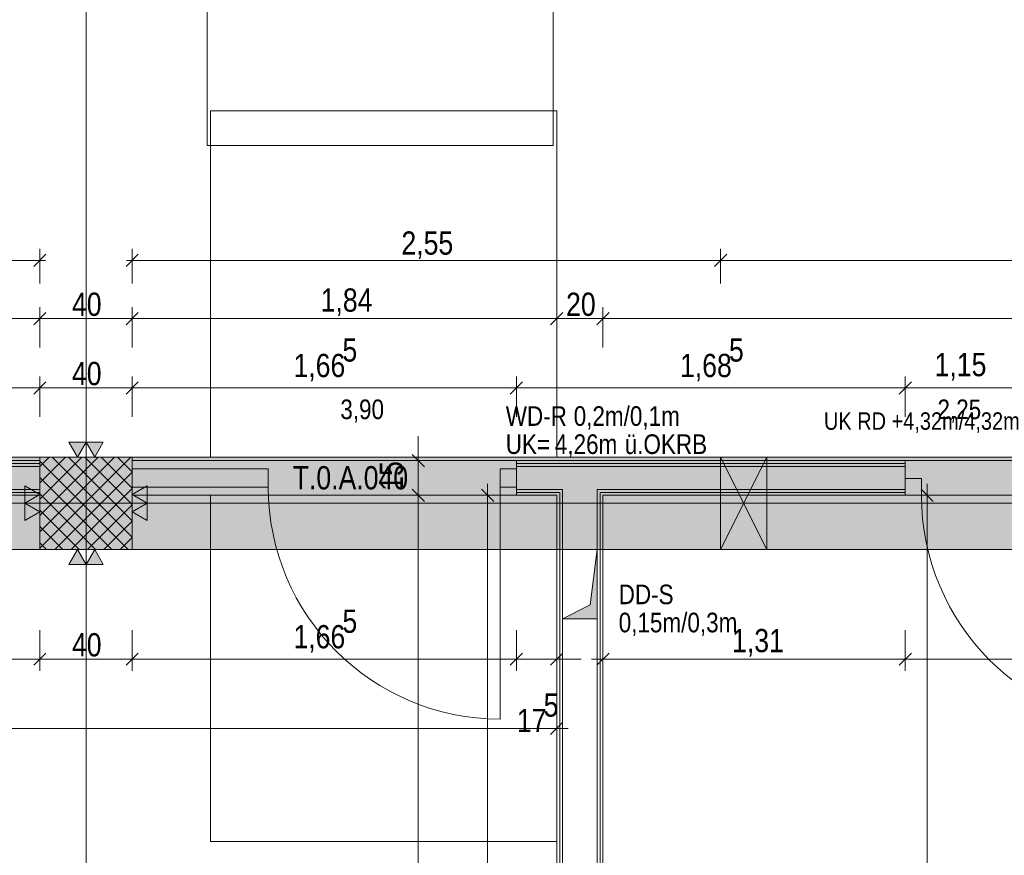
# Model space of a CAD drawing. Extents: x -620 to 300, y 62 to 1162.
# Tile 84 of 93: x -297 to -212, y 744 to 817. Entities that reach past the tile are written whole.
import ezdxf
from ezdxf.lldxf.tags import DXFTag

# ---------------------------------------------------------------- set-up
doc = ezdxf.new("R2010")
doc.units = 0
doc.layers.get('0').update_dxf_attribs({"lineweight": 13})
for name, color, linetype, lineweight, true_color in [('--Bem innen', 9, 'Continuous', 13, 0x808080), ('00 -Bauelemente -Dämmung innen', 7, 'Continuous', 9, 0xff7fe6), ('00 -Bauelemente -Gipskarton', 7, 'Continuous', 9, 0xff7fe6), ('00_Beschriftung UZ', 3, 'Continuous', 35, 0x00ff00), ('30 -33 Aussenwände- 3 Aussenstützen', 7, 'Continuous', 50, 0x0000dd), ('30 -34 Innenwände- 11 Durchbruch', 4, 'Continuous', 9, 0x00ffff), ('30 -34 Innenwände- 2 nichttragend', 7, 'Continuous', 18, 0xff7fe6), ('30 -34 Innenwände- 4 Türen_Fenster', 7, 'Continuous', 15, 0x9955ff), ('30 -35 Decken- 1 Konstruktion-Träger- Stahlbeton', 7, 'Continuous', 13, 0x33aa00), ('30 -35 Decken- 11 Durchbruch', 5, 'Continuous', 15, 0x0000ff), ('70 -72 Beschriftung- 2 Beschriftung Bauteile', 7, 'Continuous', 9, 0x9999ff), ('70 -72 Beschriftung- 8 barrierefrei', 7, 'fein_strichliert-A06G94JU8I', 9, 0x888888), ('70 -76 Bemaßung- 2 Allgemein', 9, 'Continuous', 5, 0x808080), ('iwb_Schraffur_Unterzug', 7, 'Continuous', 5, 0xffffcc)]:
    doc.layers.add(name, color=color, linetype=linetype, lineweight=lineweight, true_color=true_color)
doc.layers.add('70 -71 Achsen- 1 Gebäudeachsen', color=7, linetype='STRICHPUNKT2-A06G94JT8I', lineweight=18)
doc.layers.add('Keine', color=7, linetype='Continuous', lineweight=9)
doc.styles.get("Standard").update_dxf_attribs({"font": 'ARIALN.TTF'})
tags = doc.linetypes.add('fein_strichliert-A06G94JU8I', pattern=[4, 1, -2, 1]).pattern_tags.tags
tags[8:9] = [DXFTag(74, 4), DXFTag(75, 0), DXFTag(340, '0'), DXFTag(46, 0.0), DXFTag(50, 0.0), DXFTag(44, 0.0), DXFTag(45, 0.0)]
tags[6:7] = [DXFTag(74, 4), DXFTag(75, 0), DXFTag(340, '0'), DXFTag(46, 0.0), DXFTag(50, 0.0), DXFTag(44, 0.0), DXFTag(45, 0.0)]
tags[4:5] = [DXFTag(74, 4), DXFTag(75, 0), DXFTag(340, '0'), DXFTag(46, 0.0), DXFTag(50, 0.0), DXFTag(44, 0.0), DXFTag(45, 0.0)]
tags = doc.linetypes.add('STRICHPUNKT2-A06G94JT8I', pattern=[12.7, 6.35, -3.175, 0, -3.175]).pattern_tags.tags
tags[10:11] = [DXFTag(74, 4), DXFTag(75, 0), DXFTag(340, '0'), DXFTag(46, 0.0), DXFTag(50, 0.0), DXFTag(44, 0.0), DXFTag(45, 0.0)]
tags[8:9] = [DXFTag(74, 4), DXFTag(75, 0), DXFTag(340, '0'), DXFTag(46, 0.0), DXFTag(50, 0.0), DXFTag(44, 0.0), DXFTag(45, 0.0)]
tags[6:7] = [DXFTag(74, 4), DXFTag(75, 0), DXFTag(340, '0'), DXFTag(46, 0.0), DXFTag(50, 0.0), DXFTag(44, 0.0), DXFTag(45, 0.0)]
tags[4:5] = [DXFTag(74, 4), DXFTag(75, 0), DXFTag(340, '0'), DXFTag(46, 0.0), DXFTag(50, 0.0), DXFTag(44, 0.0), DXFTag(45, 0.0)]

# ---------------------------------------------------------------- blocks, each defined once
blk = doc.blocks.new('Referenz-A06G94JV8I')
at = {"layer": '00 -Bauelemente -Dämmung innen', "color": 0, "linetype": 'Continuous', "lineweight": -2, "ltscale": 0.13}
for p, q in [((-295.177, 777.814), (-438.677, 777.814)), ((-220.177, 777.814), (-253.877, 777.814)), ((-295.177, 775.814), (-439.177, 775.814)), ((-249.877, 775.814), (-253.877, 775.814)), ((-249.877, 655.814), (-249.877, 775.814)), ((-246.877, 658.814), (-246.877, 775.814)), ((-220.177, 775.814), (-246.877, 775.814))]:
    blk.add_line(p, q, dxfattribs=at)
at = {"layer": '00 -Bauelemente -Gipskarton', "color": 0, "linetype": 'Continuous', "lineweight": -2, "ltscale": 0.13}
for p, q in [((-295.177, 778.314), (-438.677, 778.314)), ((-220.177, 778.314), (-253.877, 778.314)), ((-295.177, 778.064), (-438.677, 778.064)), ((-295.177, 777.814), (-438.677, 777.814)), ((-220.177, 778.064), (-253.877, 778.064)), ((-220.177, 777.814), (-253.877, 777.814)), ((-295.177, 775.814), (-439.177, 775.814)), ((-249.877, 775.814), (-253.877, 775.814)), ((-249.877, 655.814), (-249.877, 775.814)), ((-246.877, 658.814), (-246.877, 775.814)), ((-220.177, 775.814), (-246.877, 775.814)), ((-295.177, 775.564), (-438.927, 775.564)), ((-295.177, 775.314), (-438.677, 775.314)), ((-250.127, 775.564), (-253.877, 775.564)), ((-250.377, 775.314), (-253.877, 775.314)), ((-250.377, 655.314), (-250.377, 775.314)), ((-250.127, 655.564), (-250.127, 775.564)), ((-246.627, 659.064), (-246.627, 775.564)), ((-220.177, 775.564), (-246.627, 775.564)), ((-220.177, 775.314), (-246.377, 775.314)), ((-246.377, 659.314), (-246.377, 775.314))]:
    blk.add_line(p, q, dxfattribs=at)
at = {"layer": '30 -33 Aussenwände- 3 Aussenstützen', "color": 0, "lineweight": -2}
for p, q in [((-295.177, 777.807), (-294.371, 778.614)), ((-295.177, 776.393), (-292.956, 778.614)), ((-295.177, 774.978), (-291.542, 778.614)), ((-295.177, 773.564), (-290.128, 778.614)), ((-295.177, 772.15), (-288.714, 778.614)), ((-295.177, 770.736), (-287.3, 778.614)), ((-295.177, 778.268), (-287.523, 770.614)), ((-294.108, 778.614), (-287.177, 771.683)), ((-292.694, 778.614), (-287.177, 773.097)), ((-291.28, 778.614), (-287.177, 774.511)), ((-289.866, 778.614), (-287.177, 775.925)), ((-288.451, 778.614), (-287.177, 777.34)), ((-295.177, 776.854), (-288.937, 770.614)), ((-293.885, 770.614), (-287.177, 777.322)), ((-292.471, 770.614), (-287.177, 775.907)), ((-295.177, 775.44), (-290.351, 770.614)), ((-291.177, 775.614), (-291.177, 773.614)), ((-295.177, 774.026), (-291.765, 770.614)), ((-292.177, 774.614), (-290.177, 774.614)), ((-291.057, 770.614), (-287.177, 774.493)), ((-295.177, 772.612), (-293.179, 770.614)), ((-289.643, 770.614), (-287.177, 773.079)), ((-288.228, 770.614), (-287.177, 771.665)), ((-295.177, 771.197), (-294.594, 770.614))]:
    blk.add_line(p, q, dxfattribs=at)
at = {"layer": '30 -33 Aussenwände- 3 Aussenstützen', "color": 0, "linetype": 'Continuous', "lineweight": -2, "ltscale": 0.13}
for p, q in [((-287.177, 778.614), (-295.177, 778.614)), ((-295.177, 778.614), (-295.177, 770.614)), ((-287.177, 770.614), (-287.177, 778.614)), ((-295.177, 770.614), (-287.177, 770.614))]:
    blk.add_line(p, q, dxfattribs=at)
at = {"layer": '30 -34 Innenwände- 11 Durchbruch', "color": 0, "linetype": 'Continuous', "lineweight": -2, "ltscale": 0.13}
for p, q in [((-236.177, 778.618), (-232.177, 778.618)), ((-232.177, 778.618), (-236.177, 770.618)), ((-232.177, 770.618), (-236.177, 778.618)), ((-236.177, 770.618), (-236.177, 778.618)), ((-236.177, 778.618), (-232.177, 770.618)), ((-232.177, 778.618), (-236.177, 770.618)), ((-232.177, 770.618), (-232.177, 778.618)), ((-236.177, 770.618), (-232.177, 770.618))]:
    blk.add_line(p, q, dxfattribs=at)
at = {"layer": '30 -34 Innenwände- 11 Durchbruch', "color": 0, "lineweight": -2}
for points in [[(-236.177, 770.618), (-236.177, 778.618), (-234.177, 774.618)], [(-232.177, 770.618), (-234.177, 774.618), (-232.177, 778.618)]]:
    blk.add_solid(points, dxfattribs=at)
at = {"layer": '30 -34 Innenwände- 2 nichttragend', "color": 0, "linetype": 'Continuous', "lineweight": -2, "ltscale": 0.13}
for p, q in [((-295.177, 778.314), (-438.677, 778.314)), ((-287.177, 778.314), (-287.177, 775.564)), ((-287.177, 778.314), (-287.177, 778.064)), ((-253.877, 778.314), (-253.877, 775.564)), ((-253.877, 778.314), (-253.877, 778.064)), ((-220.177, 778.314), (-253.877, 778.314)), ((-220.177, 778.314), (-220.177, 775.564)), ((-220.177, 778.314), (-220.177, 778.064)), ((-287.177, 778.064), (-287.177, 777.814)), ((-287.177, 777.814), (-287.177, 775.814)), ((-253.877, 778.064), (-253.877, 777.814)), ((-253.877, 777.814), (-253.877, 775.814)), ((-220.177, 778.064), (-220.177, 777.814)), ((-220.177, 777.814), (-220.177, 775.814)), ((-287.177, 775.814), (-287.177, 775.564)), ((-253.877, 775.814), (-253.877, 775.564)), ((-220.177, 775.814), (-220.177, 775.564)), ((-295.177, 775.314), (-438.677, 775.314)), ((-287.177, 775.564), (-287.177, 775.314)), ((-287.177, 775.564), (-287.177, 775.314)), ((-253.877, 775.564), (-253.877, 775.314)), ((-253.877, 775.564), (-253.877, 775.314)), ((-250.377, 775.314), (-253.877, 775.314)), ((-250.377, 655.314), (-250.377, 775.314)), ((-220.177, 775.314), (-246.377, 775.314)), ((-246.377, 659.314), (-246.377, 775.314)), ((-220.177, 775.564), (-220.177, 775.314)), ((-220.177, 775.564), (-220.177, 775.314))]:
    blk.add_line(p, q, dxfattribs=at)
at = {"layer": '30 -34 Innenwände- 4 Türen_Fenster', "color": 0, "linetype": 'fein_strichliert-A06G94JU8I', "lineweight": -2, "ltscale": 0.13}
for p, q in [((-253.877, 778.314), (-287.177, 778.314)), ((-197.177, 778.314), (-220.177, 778.314)), ((-255.277, 776.014), (-255.277, 755.914)), ((-253.877, 775.314), (-287.177, 775.314)), ((-197.177, 775.314), (-220.177, 775.314))]:
    blk.add_line(p, q, dxfattribs=at)
at = {"layer": '30 -34 Innenwände- 4 Türen_Fenster', "color": 0, "linetype": 'Continuous', "lineweight": -2, "ltscale": 0.13}
for p, q in [((-287.177, 776.014), (-287.177, 777.614)), ((-287.177, 777.614), (-275.377, 777.614)), ((-275.377, 777.614), (-275.377, 776.014)), ((-255.277, 776.014), (-255.277, 777.614)), ((-255.277, 777.614), (-253.877, 777.614)), ((-253.877, 777.614), (-253.877, 776.014)), ((-220.177, 775.314), (-220.177, 776.774)), ((-220.177, 776.774), (-218.777, 776.774)), ((-218.777, 776.774), (-218.777, 775.314)), ((-275.377, 776.014), (-287.177, 776.014)), ((-253.877, 776.014), (-255.277, 776.014)), ((-218.777, 775.314), (-220.177, 775.314))]:
    blk.add_line(p, q, dxfattribs=at)
at = {"layer": '30 -34 Innenwände- 4 Türen_Fenster', "color": 0, "linetype": 'fein_strichliert-A06G94JU8I', "lineweight": -2, "ltscale": 0.13}
for centre, major_axis in [((-255.277, 776.014), (-20.1, 0)), ((-198.577, 775.314), (-20.2, 0))]:
    blk.add_ellipse(centre, major_axis=major_axis, ratio=1, start_param=0, end_param=1.570796, dxfattribs=at)
at = {"layer": '30 -35 Decken- 1 Konstruktion-Träger- Stahlbeton', "color": 0, "linetype": 'fein_strichliert-A06G94JU8I', "lineweight": -2, "ltscale": 0.13}
for p, q in [((75.163, 778.614), (-539.606, 778.614)), ((75.163, 770.614), (-539.606, 770.614))]:
    blk.add_line(p, q, dxfattribs=at)
at = {"layer": '30 -35 Decken- 11 Durchbruch', "color": 0, "linetype": 'Continuous', "lineweight": -2, "ltscale": 0.13}
for p, q in [((-249.877, 764.614), (-249.877, 770.614)), ((-249.877, 770.614), (-246.877, 770.614)), ((-246.877, 770.614), (-247.477, 765.814)), ((-246.877, 764.614), (-246.877, 770.614)), ((-247.477, 765.814), (-249.877, 764.614)), ((-249.877, 764.614), (-246.877, 764.614))]:
    blk.add_line(p, q, dxfattribs=at)
at = {"layer": '30 -35 Decken- 11 Durchbruch', "color": 0, "lineweight": -2}
for points in [[(-246.877, 764.614), (-247.477, 765.814), (-246.877, 770.614)], [(-247.477, 764.614), (-249.877, 764.614), (-247.477, 765.814)], [(-247.477, 764.614), (-247.477, 765.814), (-246.877, 764.614)]]:
    blk.add_solid(points, dxfattribs=at)
at = {"layer": '70 -71 Achsen- 1 Gebäudeachsen', "color": 0, "linetype": 'STRICHPUNKT2-A06G94JT8I', "lineweight": -2, "ltscale": 0.13}
for p, q in [((-291.177, 1084.554), (-291.177, 85.114)), ((-539.606, 774.614), (75.163, 774.614))]:
    blk.add_line(p, q, dxfattribs=at)
at = {"layer": '70 -72 Beschriftung- 2 Beschriftung Bauteile', "color": 0, "lineweight": -2}
for p, q in [((-291.927, 778.614), (-292.677, 779.913)), ((-292.677, 779.913), (-291.177, 779.913)), ((-291.177, 779.913), (-291.927, 778.614)), ((-290.427, 778.614), (-291.177, 779.913)), ((-291.177, 779.913), (-289.677, 779.913)), ((-289.677, 779.913), (-290.427, 778.614)), ((-296.476, 776.114), (-295.177, 775.364)), ((-296.476, 774.614), (-296.476, 776.114)), ((-287.177, 775.364), (-285.878, 776.114)), ((-285.878, 776.114), (-285.878, 774.614)), ((-295.177, 775.364), (-296.476, 774.614)), ((-285.878, 774.614), (-287.177, 775.364)), ((-296.476, 774.614), (-295.177, 773.864)), ((-296.476, 773.114), (-296.476, 774.614)), ((-287.177, 773.864), (-285.878, 774.614)), ((-285.878, 774.614), (-285.878, 773.114)), ((-295.177, 773.864), (-296.476, 773.114)), ((-285.878, 773.114), (-287.177, 773.864)), ((-292.677, 769.315), (-291.927, 770.614)), ((-291.927, 770.614), (-291.177, 769.315)), ((-291.177, 769.315), (-290.427, 770.614)), ((-290.427, 770.614), (-289.677, 769.315)), ((-291.177, 769.315), (-292.677, 769.315)), ((-289.677, 769.315), (-291.177, 769.315))]:
    blk.add_line(p, q, dxfattribs=at)
for points in [[(-291.927, 778.614), (-292.677, 779.913), (-291.927, 779.913)], [(-291.927, 778.614), (-291.927, 779.913), (-291.177, 779.913)], [(-290.427, 778.614), (-291.177, 779.913), (-290.427, 779.913)], [(-290.427, 778.614), (-290.427, 779.913), (-289.677, 779.913)], [(-296.476, 774.614), (-296.476, 776.114), (-295.177, 775.364)], [(-285.878, 774.614), (-287.177, 775.364), (-285.878, 776.114)], [(-296.476, 773.114), (-296.476, 774.614), (-295.177, 773.864)], [(-285.878, 773.114), (-287.177, 773.864), (-285.878, 774.614)], [(-291.927, 769.315), (-292.677, 769.315), (-291.927, 770.614)], [(-291.927, 769.315), (-291.927, 770.614), (-291.177, 769.315)], [(-290.427, 769.315), (-291.177, 769.315), (-290.427, 770.614)], [(-290.427, 769.315), (-290.427, 770.614), (-289.677, 769.315)]]:
    blk.add_solid(points, dxfattribs=at)
at = {"layer": '70 -72 Beschriftung- 8 barrierefrei', "color": 0, "linetype": 'fein_strichliert-A06G94JU8I', "lineweight": -2, "ltscale": 0.13}
for p, q in [((-280.677, 805.614), (-280.677, 835.614)), ((-250.677, 835.614), (-250.677, 805.614)), ((-280.377, 778.614), (-280.377, 808.614)), ((-280.377, 808.614), (-250.377, 808.614)), ((-250.377, 808.614), (-250.377, 778.614)), ((-250.677, 805.614), (-280.677, 805.614)), ((-250.377, 778.614), (-280.377, 778.614)), ((-280.377, 745.314), (-280.377, 775.314)), ((-280.377, 775.314), (-250.377, 775.314)), ((-250.377, 775.314), (-250.377, 745.314)), ((-250.377, 745.314), (-280.377, 745.314))]:
    blk.add_line(p, q, dxfattribs=at)
at = {"layer": '70 -76 Bemaßung- 2 Allgemein', "color": 0, "linetype": 'Continuous', "lineweight": -2, "ltscale": 0.13}
for p, q in [((-294.647, 796.185), (-295.708, 795.124)), ((-295.177, 793.654), (-295.177, 796.654)), ((-287.708, 795.124), (-286.647, 796.185)), ((-287.177, 793.654), (-287.177, 796.654)), ((-235.647, 796.185), (-236.708, 795.124)), ((-236.708, 795.124), (-235.647, 796.185)), ((-236.177, 793.654), (-236.177, 796.654)), ((-236.177, 793.654), (-236.177, 796.654)), ((-296.238, 795.654), (-343.617, 795.654)), ((-294.677, 795.654), (-296.238, 795.654)), ((-287.677, 795.654), (-286.117, 795.654)), ((-237.238, 795.654), (-286.117, 795.654)), ((-235.677, 795.654), (-237.238, 795.654)), ((-236.677, 795.654), (-235.117, 795.654)), ((-131.238, 795.654), (-235.117, 795.654)), ((-294.647, 791.144), (-295.708, 790.083)), ((-295.708, 790.083), (-294.647, 791.144)), ((-295.177, 788.114), (-295.177, 791.614)), ((-295.177, 788.114), (-295.177, 791.614)), ((-286.647, 791.144), (-287.708, 790.083)), ((-287.708, 790.083), (-286.647, 791.144)), ((-287.177, 788.114), (-287.177, 791.614)), ((-287.177, 788.114), (-287.177, 791.614)), ((-250.908, 790.083), (-249.847, 791.144)), ((-249.847, 791.144), (-250.908, 790.083)), ((-250.377, 788.114), (-250.377, 791.614)), ((-250.377, 788.114), (-250.377, 791.614)), ((-245.847, 791.144), (-246.908, 790.083)), ((-246.908, 790.083), (-245.847, 791.144)), ((-246.377, 788.114), (-246.377, 791.614)), ((-246.377, 788.114), (-246.377, 791.614)), ((-296.238, 790.614), (-440.117, 790.614)), ((-294.177, 790.614), (-296.238, 790.614)), ((-296.177, 790.614), (-294.117, 790.614)), ((-288.238, 790.614), (-294.117, 790.614)), ((-286.177, 790.614), (-288.238, 790.614)), ((-288.177, 790.614), (-286.117, 790.614)), ((-251.438, 790.614), (-286.117, 790.614)), ((-249.377, 790.614), (-251.438, 790.614)), ((-251.377, 790.614), (-249.317, 790.614)), ((-247.438, 790.614), (-249.317, 790.614)), ((-245.377, 790.614), (-247.438, 790.614)), ((-247.377, 790.614), (-245.317, 790.614)), ((-172.038, 790.614), (-245.317, 790.614)), ((-294.647, 785.144), (-295.708, 784.083)), ((-295.708, 784.083), (-294.647, 785.144)), ((-295.177, 782.114), (-295.177, 785.614)), ((-295.177, 782.114), (-295.177, 785.614)), ((-287.708, 784.083), (-286.647, 785.144)), ((-286.647, 785.144), (-287.708, 784.083)), ((-287.177, 782.114), (-287.177, 785.614)), ((-287.177, 782.114), (-287.177, 785.614)), ((-254.408, 784.083), (-253.347, 785.144)), ((-253.347, 785.144), (-254.408, 784.083)), ((-253.877, 782.114), (-253.877, 785.614)), ((-253.877, 782.114), (-253.877, 785.614)), ((-219.647, 785.144), (-220.708, 784.083)), ((-220.708, 784.083), (-219.647, 785.144)), ((-220.177, 782.114), (-220.177, 785.614)), ((-220.177, 782.114), (-220.177, 785.614)), ((-296.238, 784.614), (-451.117, 784.614)), ((-294.177, 784.614), (-296.238, 784.614)), ((-296.177, 784.614), (-294.117, 784.614)), ((-288.238, 784.614), (-294.117, 784.614)), ((-286.177, 784.614), (-288.238, 784.614)), ((-288.177, 784.614), (-286.117, 784.614)), ((-254.938, 784.614), (-286.117, 784.614)), ((-252.877, 784.614), (-254.938, 784.614)), ((-254.877, 784.614), (-252.817, 784.614)), ((-221.238, 784.614), (-252.817, 784.614)), ((-219.177, 784.614), (-221.238, 784.614)), ((-221.177, 784.614), (-219.117, 784.614)), ((-198.238, 784.614), (-219.117, 784.614)), ((-262.377, 779.374), (-262.377, 780.434)), ((-262.377, 777.314), (-262.377, 779.374)), ((-259.877, 778.314), (-263.377, 778.314)), ((-261.847, 777.783), (-262.908, 778.844)), ((-262.377, 775.314), (-262.377, 778.314)), ((-262.908, 775.844), (-261.847, 774.783)), ((-262.908, 775.844), (-261.847, 774.783)), ((-262.377, 776.314), (-262.377, 774.253)), ((-262.377, 776.314), (-262.377, 774.253)), ((-256.908, 775.844), (-255.847, 774.783)), ((-256.377, 776.314), (-256.377, 774.253)), ((-218.808, 775.844), (-217.747, 774.783)), ((-218.277, 776.314), (-218.277, 774.253)), ((-259.877, 775.314), (-263.377, 775.314)), ((-259.877, 775.314), (-263.377, 775.314)), ((-253.877, 775.314), (-257.377, 775.314)), ((-220.777, 775.314), (-217.277, 775.314)), ((-262.377, 660.374), (-262.377, 774.253)), ((-262.377, 774.253), (-262.377, 773.193)), ((-256.377, 656.374), (-256.377, 774.253)), ((-218.277, 660.374), (-218.277, 774.253)), ((-295.177, 763.614), (-295.177, 760.114)), ((-295.177, 763.614), (-295.177, 760.114)), ((-287.177, 763.614), (-287.177, 760.114)), ((-287.177, 763.614), (-287.177, 760.114)), ((-253.877, 763.614), (-253.877, 760.114)), ((-253.877, 763.614), (-253.877, 760.114)), ((-250.377, 763.614), (-250.377, 760.114)), ((-246.377, 763.614), (-246.377, 760.114)), ((-220.177, 763.614), (-220.177, 760.114)), ((-220.177, 763.614), (-220.177, 760.114)), ((-295.708, 760.583), (-294.647, 761.644)), ((-294.647, 761.644), (-295.708, 760.583)), ((-286.647, 761.644), (-287.708, 760.583)), ((-287.708, 760.583), (-286.647, 761.644)), ((-253.347, 761.644), (-254.408, 760.583)), ((-253.347, 761.644), (-254.408, 760.583)), ((-250.908, 760.583), (-249.847, 761.644)), ((-246.908, 760.583), (-245.847, 761.644)), ((-220.708, 760.583), (-219.647, 761.644)), ((-219.647, 761.644), (-220.708, 760.583)), ((-296.238, 761.114), (-437.617, 761.114)), ((-294.177, 761.114), (-296.238, 761.114)), ((-296.177, 761.114), (-294.117, 761.114)), ((-288.238, 761.114), (-294.117, 761.114)), ((-286.177, 761.114), (-288.238, 761.114)), ((-288.177, 761.114), (-286.117, 761.114)), ((-254.938, 761.114), (-286.117, 761.114)), ((-254.938, 761.114), (-255.998, 761.114)), ((-252.877, 761.114), (-254.938, 761.114)), ((-252.877, 761.114), (-254.938, 761.114)), ((-250.377, 761.114), (-253.877, 761.114)), ((-251.377, 761.114), (-249.317, 761.114)), ((-249.317, 761.114), (-248.257, 761.114)), ((-247.377, 761.114), (-245.317, 761.114)), ((-221.238, 761.114), (-245.317, 761.114)), ((-219.177, 761.114), (-221.238, 761.114)), ((-221.177, 761.114), (-219.117, 761.114)), ((-198.238, 761.114), (-219.117, 761.114)), ((-250.377, 757.614), (-250.377, 754.114)), ((-249.847, 755.644), (-250.908, 754.583)), ((-251.438, 755.114), (-437.617, 755.114)), ((-249.377, 755.114), (-251.438, 755.114))]:
    blk.add_line(p, q, dxfattribs=at)
at = {"layer": '--Bem innen', "color": 0, "linetype": 'Continuous', "lineweight": -2, "ltscale": 0.13, "char_height": 1.7, "attachment_point": 1}
for s, insert in [('{\\fArial Narrow;3,90}', (-269.138, 783.607)), ('{\\fArial Narrow;2,25}', (-217.386, 783.607))]:
    blk.add_mtext(s, dxfattribs=dict(at, insert=insert))
at = {"layer": '00_Beschriftung UZ', "color": 0, "linetype": 'ByBlock', "lineweight": -2, "ltscale": 0.13, "insert": (-227.223, 782.495), "char_height": 1.51033, "attachment_point": 1}
blk.add_mtext('{\\fArial Narrow;UK RD +4,32m/4,32m}', dxfattribs=at)
at = {"layer": '30 -34 Innenwände- 11 Durchbruch', "color": 0, "linetype": 'Continuous', "lineweight": -2, "ltscale": 0.13, "char_height": 1.7, "attachment_point": 1}
for s, insert in [('{\\fArial Narrow;WD-R}', (-254.799, 783.023)), ('{\\fArial Narrow;0,2m/0,1m}', (-248.912, 783.023)), ('{\\fArial Narrow;UK=}', (-254.799, 780.588)), ('{\\fArial Narrow;4,26m}', (-250.546, 780.588)), ('{\\fArial Narrow;ü.OKRB}', (-244.49, 780.588))]:
    blk.add_mtext(s, dxfattribs=dict(at, insert=insert))
at = {"layer": '30 -35 Decken- 11 Durchbruch', "color": 0, "linetype": 'Continuous', "lineweight": -2, "ltscale": 0.13, "char_height": 1.7, "attachment_point": 1}
for s, insert in [('{\\fArial Narrow;DD-S}', (-245.011, 767.572)), ('{\\fArial Narrow;0,15m/0,3m}', (-245.011, 765.136))]:
    blk.add_mtext(s, dxfattribs=dict(at, insert=insert))
at = {"layer": '30 -35 Decken- 11 Durchbruch', "color": 0, "linetype": 'ByBlock', "lineweight": -2, "ltscale": 0.13, "insert": (-249.877, 763.012), "char_height": 0.0036, "attachment_point": 1}
for s in ['{\\fArial Narrow;prm2_value}', '{\\fArial Narrow;prm4_type}', '{\\fArial Narrow;prm5_value}', '{\\fArial Narrow;instanceID}', '{\\fArial Narrow;prm0_type}', '{\\fArial Narrow;IFC_UUID}', '{\\fArial Narrow;prm0_name}', '{\\fArial Narrow;prm0_value}', '{\\fArial Narrow;prm4_name}', '{\\fArial Narrow;prm6_value}', '{\\fArial Narrow;prm3_value}', '{\\fArial Narrow;prm7_name}', '{\\fArial Narrow;prm5_name}', '{\\fArial Narrow;prm5_type}', '{\\fArial Narrow;prm6_type}', '{\\fArial Narrow;prm1_type}', '{\\fArial Narrow;prm2_name}', '{\\fArial Narrow;prm2_type}', '{\\fArial Narrow;prm3_name}', '{\\fArial Narrow;prm1_name}', '{\\fArial Narrow;prm1_value}', '{\\fArial Narrow;prm7_type}', '{\\fArial Narrow;prm7_value}', '{\\fArial Narrow;prm6_name}', '{\\fArial Narrow;prm4_value}', '{\\fArial Narrow;prm3_type}']:
    blk.add_mtext(s, dxfattribs=at)
at = {"layer": '70 -76 Bemaßung- 2 Allgemein', "color": 0, "linetype": 'Continuous', "lineweight": -2, "ltscale": 0.13, "char_height": 2.01377, "attachment_point": 1}
for s, insert in [('{\\fArial Narrow;2,55}', (-263.842, 798.17)), ('{\\fArial Narrow;40}', (-292.394, 792.865)), ('{\\fArial Narrow;1,84}', (-270.841, 793.229)), ('{\\fArial Narrow;20}', (-249.574, 792.865)), ('{\\fArial Narrow;5}', (-268.952, 788.906)), ('{\\fArial Narrow;5}', (-235.452, 788.906)), ('{\\fArial Narrow;1,15}', (-217.633, 787.639)), ('{\\fArial Narrow;40}', (-292.394, 786.865)), ('{\\fArial Narrow;1,66}', (-273.197, 787.564)), ('{\\fArial Narrow;1,68}', (-239.697, 787.564)), ('{\\fArial Narrow;5}', (-268.952, 765.406)), ('{\\fArial Narrow;1,66}', (-273.197, 764.064)), ('{\\fArial Narrow;1,31}', (-235.184, 763.729)), ('{\\fArial Narrow;40}', (-292.394, 763.365)), ('{\\fArial Narrow;5}', (-251.514, 758.143)), ('{\\fArial Narrow;17}', (-253.834, 756.8))]:
    blk.add_mtext(s, dxfattribs=dict(at, insert=insert))
at = {"layer": '70 -76 Bemaßung- 2 Allgemein', "color": 0, "linetype": 'Continuous', "lineweight": -2, "ltscale": 0.13, "insert": (-265.728, 775.702), "char_height": 2.01377, "attachment_point": 1, "rotation": 90}
blk.add_mtext('{\\fArial Narrow;15}', dxfattribs=at)
at = {"layer": 'Keine', "color": 0, "linetype": 'Continuous', "lineweight": -2, "ltscale": 0.13, "insert": (-273.265, 777.835), "char_height": 2.01377, "attachment_point": 1}
blk.add_mtext('{\\fArial Narrow;T.0.A.040}', dxfattribs=at)
blk = doc.blocks.new('Referenz-A06G94JX8I')
at = {"layer": 'iwb_Schraffur_Unterzug', "linetype": 'Continuous', "ltscale": 0.13}
for points in [[(-539.606, 778.614), (75.163, 778.614), (75.163, 777.526)], [(-539.606, 778.614), (75.163, 777.526), (-539.606, 776.822)], [(-539.606, 776.822), (75.163, 777.526), (75.163, 771.701)], [(-539.606, 776.822), (75.163, 771.701), (-539.606, 772.406)], [(-539.606, 772.406), (75.163, 771.701), (75.163, 770.614)], [(-539.606, 772.406), (75.163, 770.614), (-539.606, 770.614)]]:
    blk.add_solid(points, dxfattribs=at)

msp = doc.modelspace()

# ---------------------------------------------------------------- block references
at = {"color": 8, "lineweight": 13, "ltscale": 0.13, "true_color": 0x808080}
msp.add_blockref('Referenz-A06G94JV8I', (0, 0), dxfattribs=at)
at = {"color": 8, "lineweight": 25, "ltscale": 0.25, "true_color": 0x808080}
msp.add_blockref('Referenz-A06G94JX8I', (0, 0), dxfattribs=at)

doc.saveas('drawing.dxf')
